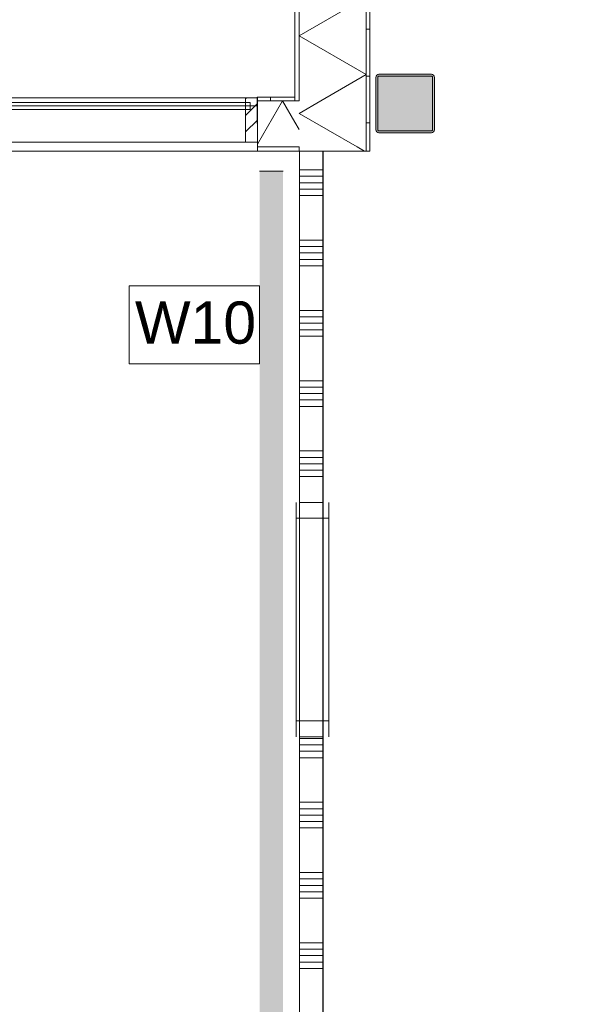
# Model space of a CAD drawing. Header units: millimetres. Extents: x -850 to 154668, y -80411 to 71019.
# Tile 160 of 236: x 29906 to 32303, y 46237 to 50441. Entities that reach past the tile are written whole.
import ezdxf

# ---------------------------------------------------------------- set-up
doc = ezdxf.new("R2010")
doc.units = ezdxf.units.MM
doc.header["$MEASUREMENT"] = 0
doc.linetypes.add('Wipeout_Contour', pattern=[1000, 0, -1000])
for name, color, linetype in [('New_21 Buitenwanden', 7, 'Continuous'), ('New_21 Buitenwanden Doorsnede-arcering', 7, 'Continuous'), ('New_21 Buitenwanden Laagscheidingslijnen', 7, 'Continuous'), ('New_21 Vliesgevels', 7, 'Continuous'), ('New_21 Vliesgevels Afdek-arcering', 7, 'Continuous'), ('New_21 Vliesgevels Doorsnede-arcering', 7, 'Continuous'), ('New_22 NC Binnenwanden', 7, 'Continuous'), ('New_22 NC Binnenwanden Doorsnede-arcering', 7, 'Continuous'), ('New_22 NC Binnenwanden Ramen', 7, 'Continuous'), ('New_23 Vloeren', 7, 'Continuous'), ('New_Info Wandafwerking aanduiding', 7, 'Continuous'), ('New_Info Wandafwerking aanduiding Doorsnede-arcering', 7, 'Continuous'), ('New_Z Ruimtefuncties Zone omranding', 7, 'Continuous'), ('S-COLS-____-OTLN.RVT S', 7, 'Continuous'), ('S-COLS-____-OTLN.RVT S 2D arcering', 7, 'Continuous')]:
    doc.layers.add(name, color=color, linetype=linetype)
doc.styles.add('GENERATED_STYLE_1', font='arial.ttf')

# ---------------------------------------------------------------- blocks, each defined once
blk = doc.blocks.new('Slab_1_1', base_point=(0, 17060))
at = {"layer": 'New_23 Vloeren', "color": 7, "linetype": 'Continuous', "lineweight": 0, "flags": 128}
blk.add_lwpolyline([(0, 17060), (25600, 17060), (25600, 17539.8), (30060, 17539.8), (30060, 0), (44257.3, 0), (99110, 0), (99110, 26125), (78570.2, 26125), (78570.2, 30220), (61804.1, 30220), (61804.1, 33195.8), (50070.2, 33195.8), (50070.2, 36555.1), (42600, 36555.1), (42600, 38994.9), (31200.9, 38994.9), (31200.9, 49880), (25600, 49880), (25600, 70460), (0, 70460)], close=True, dxfattribs=at)
blk = doc.blocks.new('Slab_3_1', base_point=(31200.9, 49880))
at = {"layer": 'New_23 Vloeren', "color": 7, "linetype": 'Continuous', "lineweight": 0, "flags": 128}
blk.add_lwpolyline([(31200.9, 49880), (31200.9, 38994.9), (42600, 38994.9), (42600, 36555.1), (50070.2, 36555.1), (50070.2, 33195.8), (61804.1, 33195.8), (61804.1, 53915), (31400.3, 53915), (31400.3, 49880)], close=True, dxfattribs=at)
blk = doc.blocks.new('*X640')
at = {"layer": 'New_21 Buitenwanden Doorsnede-arcering', "linetype": 'Continuous', "lineweight": 0, "true_color": 0xe9ebeb}
for points in [[(31098.2, 54148.4), (31098.3, 54148.4), (31098.3, 54217.1), (31098.2, 54217.1)], [(31098.2, 53848.4), (31098.3, 53848.4), (31098.3, 53998.4), (31098.2, 53998.4)], [(31098.2, 53548.4), (31098.3, 53548.4), (31098.3, 53698.4), (31098.2, 53698.4)], [(31098.2, 53248.4), (31098.3, 53248.4), (31098.3, 53398.4), (31098.2, 53398.4)], [(31098.2, 52948.4), (31098.3, 52948.4), (31098.3, 53098.4), (31098.2, 53098.4)], [(31098.2, 52648.4), (31098.3, 52648.4), (31098.3, 52798.4), (31098.2, 52798.4)], [(31098.2, 52348.4), (31098.3, 52348.4), (31098.3, 52498.4), (31098.2, 52498.4)], [(31098.2, 52048.4), (31098.3, 52048.4), (31098.3, 52198.4), (31098.2, 52198.4)], [(31098.2, 51748.4), (31098.3, 51748.4), (31098.3, 51898.4), (31098.2, 51898.4)], [(31098.2, 51448.4), (31098.3, 51448.4), (31098.3, 51598.4), (31098.2, 51598.4)], [(31098.2, 51148.4), (31098.3, 51148.4), (31098.3, 51298.4), (31098.2, 51298.4)], [(31098.2, 50848.4), (31098.3, 50848.4), (31098.3, 50998.4), (31098.2, 50998.4)], [(31098.2, 50548.4), (31098.3, 50548.4), (31098.3, 50698.4), (31098.2, 50698.4)], [(31098.2, 50248.4), (31098.3, 50248.4), (31098.3, 50398.4), (31098.2, 50398.4)], [(31098.2, 50095.1), (31098.3, 50095.1), (31098.3, 50098.4), (31098.2, 50098.4)]]:
    blk.add_hatch(color=254, dxfattribs=at).paths.add_polyline_path(points)
blk = doc.blocks.new('*X644')
at = {"layer": 'New_21 Buitenwanden Doorsnede-arcering', "linetype": 'Continuous', "lineweight": 0, "true_color": 0xe9ebeb}
for points in [[(31385.3, 53930), (31385.3, 53848.4), (31385.4, 53848.4), (31385.4, 53930)], [(31385.3, 53548.4), (31385.4, 53548.4), (31385.4, 53698.4), (31385.3, 53698.4)], [(31385.3, 53248.4), (31385.4, 53248.4), (31385.4, 53398.4), (31385.3, 53398.4)], [(31385.3, 52948.4), (31385.4, 52948.4), (31385.4, 53098.4), (31385.3, 53098.4)], [(31385.3, 52648.4), (31385.4, 52648.4), (31385.4, 52798.4), (31385.3, 52798.4)], [(31385.3, 52348.4), (31385.4, 52348.4), (31385.4, 52498.4), (31385.3, 52498.4)], [(31385.3, 52048.4), (31385.4, 52048.4), (31385.4, 52198.4), (31385.3, 52198.4)], [(31385.3, 51748.4), (31385.4, 51748.4), (31385.4, 51898.4), (31385.3, 51898.4)], [(31385.3, 51448.4), (31385.4, 51448.4), (31385.4, 51598.4), (31385.3, 51598.4)], [(31385.3, 51148.4), (31385.4, 51148.4), (31385.4, 51298.4), (31385.3, 51298.4)], [(31385.3, 50848.4), (31385.4, 50848.4), (31385.4, 50998.4), (31385.3, 50998.4)], [(31385.3, 50548.4), (31385.4, 50548.4), (31385.4, 50698.4), (31385.3, 50698.4)], [(31385.3, 50248.4), (31385.4, 50248.4), (31385.4, 50398.4), (31385.3, 50398.4)], [(31385.3, 49948.4), (31385.4, 49948.4), (31385.4, 50098.4), (31385.3, 50098.4)]]:
    blk.add_hatch(color=254, dxfattribs=at).paths.add_polyline_path(points)
blk = doc.blocks.new('*X646')
at = {"layer": 'New_21 Buitenwanden Doorsnede-arcering', "color": 254, "linetype": 'Continuous', "lineweight": 0, "true_color": 0xe9ebeb}
for p, q in [((31250.6, 53930.1), (31385.3, 53852.3)), ((31098.3, 53686.6), (31385.3, 53852.3)), ((31098.3, 53686.6), (31385.3, 53520.9)), ((31098.3, 53355.2), (31385.3, 53520.9)), ((31098.3, 53355.2), (31385.3, 53189.5)), ((31098.3, 53023.8), (31385.3, 53189.5)), ((31098.3, 53023.8), (31385.3, 52858.1)), ((31098.3, 52692.4), (31385.3, 52858.1)), ((31098.3, 52692.4), (31385.3, 52526.8)), ((31098.3, 52361.1), (31385.3, 52526.8)), ((31098.3, 52361.1), (31385.3, 52195.4)), ((31098.3, 52029.7), (31385.3, 52195.4)), ((31098.3, 52029.7), (31385.3, 51864)), ((31098.3, 51698.3), (31385.3, 51864)), ((31098.3, 51698.3), (31385.3, 51532.6)), ((31098.3, 51366.9), (31385.3, 51532.6)), ((31098.3, 51366.9), (31385.3, 51201.2)), ((31098.3, 51035.5), (31385.3, 51201.2)), ((31098.3, 51035.5), (31385.3, 50869.8)), ((31098.3, 50704.1), (31385.3, 50869.8)), ((31098.3, 50704.1), (31385.3, 50538.4)), ((31098.3, 50372.7), (31385.3, 50538.4)), ((31098.3, 50372.7), (31385.3, 50207)), ((31191.6, 50095.2), (31385.3, 50207))]:
    blk.add_line(p, q, dxfattribs=at)
blk = doc.blocks.new('*X647')
at = {"layer": 'New_21 Buitenwanden Doorsnede-arcering', "color": 254, "linetype": 'Continuous', "lineweight": 0, "true_color": 0xe9ebeb}
for q in [(31191.6, 50095.2), (31346, 49898.2)]:
    blk.add_line((31098.3, 50041.3), q, dxfattribs=at)
blk = doc.blocks.new('*X648')
at = {"layer": 'New_21 Buitenwanden Doorsnede-arcering', "color": 254, "linetype": 'Continuous', "lineweight": 0, "true_color": 0xe9ebeb}
blk.add_line((31346, 49898.2), (31377.6, 49880), dxfattribs=at)
blk = doc.blocks.new('Wall_156_1', base_point=(31400.4, 53915))
at = {"layer": 'New_21 Buitenwanden Doorsnede-arcering', "linetype": 'Continuous', "lineweight": 0, "true_color": 0xe9ebeb}
h = blk.add_hatch(dxfattribs=at)
h.set_pattern_fill('930_Lijnen_vert_200_0001', color=254, style=0, pattern_type=2)
h.set_pattern_definition([(1e-14, (0, 0), (0, 200), [])])
h.paths.add_polyline_path([(31385.4, 53915), (31385.4, 49880), (31400.4, 49880), (31400.4, 53915)])
at = {"layer": 'New_21 Buitenwanden', "color": 8, "linetype": 'Continuous', "lineweight": 0, "true_color": 0x778488, "flags": 128}
for points in [[(31080.2, 54235.2), (31080.2, 50095.1)], [(31400.4, 49880), (31400.4, 53915)], [(31080.2, 49880), (31098.2, 49880)], [(31098.2, 49880), (31098.3, 49880)], [(31098.3, 49880), (31385.3, 49880)], [(31385.3, 49880), (31385.4, 49880)], [(31385.4, 49880), (31400.4, 49880)]]:
    blk.add_lwpolyline(points, dxfattribs=at)
at = {"layer": 'New_21 Buitenwanden Laagscheidingslijnen', "color": 8, "linetype": 'Continuous', "lineweight": 0, "true_color": 0x778488}
for p, q in [((31098.2, 54217.1), (31098.2, 50095.1)), ((31098.3, 53930.1), (31098.3, 50095.1)), ((31385.3, 50095.3), (31385.3, 53930.1)), ((31385.4, 49880), (31385.4, 53930)), ((31098.2, 50095.1), (31080.2, 50095.1)), ((31098.3, 50095.1), (31098.2, 50095.1)), ((31385.3, 49898.3), (31385.3, 50095.3)), ((31080.2, 49898), (31098.2, 49898)), ((31098.2, 49898.1), (31098.3, 49898.1)), ((31098.2, 49898), (31098.2, 49880)), ((31098.3, 49898.1), (31098.3, 49880)), ((31385.3, 49880), (31385.3, 49898.3))]:
    blk.add_line(p, q, dxfattribs=at)
at = {"layer": 'New_21 Buitenwanden', "color": 8, "lineweight": 0, "true_color": 0x778488}
for name in ['*X640', '*X646', '*X644', '*X647', '*X648']:
    blk.add_blockref(name, (0, 0), dxfattribs=at)
blk = doc.blocks.new('Curtain Wall_87_1')
at = {"layer": 'New_21 Vliesgevels', "color": 1, "linetype": 'Continuous', "lineweight": 0}
blk.add_line((30920.2, 50107.9), (30920.2, 49917.9), dxfattribs=at)
at = {"color": 254, "linetype": 'Wipeout_Contour', "lineweight": 0, "ltscale": 233901.896817}
blk.add_wipeout([(29520.2, 50087.9), (29520.2, 50057.9), (30870.2, 50057.9), (30870.2, 50087.9)], dxfattribs=at).dxf.layer = 'New_21 Vliesgevels Afdek-arcering'
at = {"color": 254, "linetype": 'Wipeout_Contour', "lineweight": 0, "ltscale": 233987.535151}
blk.add_wipeout([(29520.2, 50087.9), (30870.2, 50087.9), (30870.2, 50107.9), (29520.2, 50107.9)], dxfattribs=at).dxf.layer = 'New_21 Vliesgevels Afdek-arcering'
at = {"color": 254, "linetype": 'Wipeout_Contour', "lineweight": 0, "ltscale": 233610.850159}
blk.add_wipeout([(30870.2, 50057.9), (29520.2, 50057.9), (29520.2, 49917.9), (30870.2, 49917.9)], dxfattribs=at).dxf.layer = 'New_21 Vliesgevels Afdek-arcering'
at = {"layer": 'New_21 Vliesgevels Doorsnede-arcering', "linetype": 'Continuous', "lineweight": 0, "true_color": 0x000000}
h = blk.add_hatch(dxfattribs=at)
h.set_pattern_fill('505_Aluminium_0001', color=18, style=0, pattern_type=2)
h.set_pattern_definition([(45, (0, 0), (-176.7767, 176.7767), []), (45, (-35.36, 35.36), (-176.7767, 176.7767), []), (45, (-70.7, 70.7), (-176.7767, 176.7767), [])])
h.paths.add_polyline_path([(30890.2, 50057.9), (30870.2, 50057.9), (30870.2, 49917.9), (30920.2, 49917.9), (30920.2, 50107.9), (30870.2, 50107.9), (30870.2, 50087.9), (30890.2, 50087.9)])
at = {"layer": 'New_21 Vliesgevels', "color": 1, "linetype": 'Continuous', "lineweight": 0}
for p, q in [((30920.2, 50072.9), (29495.2, 50072.9)), ((30870.2, 50107.9), (30870.2, 50087.9)), ((30920.2, 50107.9), (30870.2, 50107.9)), ((30890.2, 50087.9), (30870.2, 50087.9)), ((30890.2, 50087.9), (30890.2, 50057.9)), ((30870.2, 50057.9), (30870.2, 49917.9)), ((30890.2, 50057.9), (30870.2, 50057.9)), ((30920.2, 49917.9), (30870.2, 49917.9))]:
    blk.add_line(p, q, dxfattribs=at)
at = {"layer": 'New_21 Vliesgevels', "color": 1, "linetype": 'Continuous', "lineweight": 0, "flags": 128}
for points in [[(29520.2, 50107.9), (30870.2, 50107.9)], [(30870.2, 50087.9), (29520.2, 50087.9)], [(30870.2, 50057.9), (30870.2, 50087.9)], [(30870.2, 50057.9), (29520.2, 50057.9)], [(29520.2, 49917.9), (30870.2, 49917.9)]]:
    blk.add_lwpolyline(points, dxfattribs=at)
blk = doc.blocks.new('*X1292')
at = {"layer": 'New_22 NC Binnenwanden Doorsnede-arcering', "color": 254, "linetype": 'Continuous', "lineweight": 0, "true_color": 0xe9ebeb}
for p, q in [((31200.4, 49800), (31100.4, 49800)), ((31200.4, 49772.6), (31100.4, 49772.6)), ((31200.4, 49745.1), (31100.4, 49745.1)), ((31200.4, 49717.7), (31100.4, 49717.7)), ((31200.4, 49690.3), (31100.4, 49690.3)), ((31200.4, 49500), (31100.4, 49500)), ((31200.4, 49472.6), (31100.4, 49472.6)), ((31200.4, 49445.1), (31100.4, 49445.1)), ((31200.4, 49417.7), (31100.4, 49417.7)), ((31200.4, 49390.3), (31100.4, 49390.3)), ((31200.4, 49200), (31100.4, 49200)), ((31200.4, 49172.6), (31100.4, 49172.6)), ((31200.4, 49145.1), (31100.4, 49145.1)), ((31200.4, 49117.7), (31100.4, 49117.7)), ((31200.4, 49090.3), (31100.4, 49090.3)), ((31200.4, 48900), (31100.4, 48900)), ((31200.4, 48872.6), (31100.4, 48872.6)), ((31200.4, 48845.1), (31100.4, 48845.1)), ((31200.4, 48817.7), (31100.4, 48817.7)), ((31200.4, 48790.3), (31100.4, 48790.3)), ((31200.4, 48600), (31100.4, 48600)), ((31200.4, 48572.6), (31100.4, 48572.6)), ((31200.4, 48545.1), (31100.4, 48545.1)), ((31200.4, 48517.7), (31100.4, 48517.7)), ((31200.4, 48490.3), (31100.4, 48490.3))]:
    blk.add_line(p, q, dxfattribs=at)
blk = doc.blocks.new('*X1293')
at = {"layer": 'New_22 NC Binnenwanden Doorsnede-arcering', "color": 254, "linetype": 'Continuous', "lineweight": 0, "true_color": 0xe9ebeb}
for p, q in [((31200.4, 47372.6), (31100.4, 47372.6)), ((31200.4, 47345.1), (31100.4, 47345.1)), ((31200.4, 47317.7), (31100.4, 47317.7)), ((31200.4, 47290.3), (31100.4, 47290.3)), ((31200.4, 47100), (31100.4, 47100)), ((31200.4, 47072.6), (31100.4, 47072.6)), ((31200.4, 47045.1), (31100.4, 47045.1)), ((31200.4, 47017.7), (31100.4, 47017.7)), ((31200.4, 46990.3), (31100.4, 46990.3)), ((31200.4, 46800), (31100.4, 46800)), ((31200.4, 46772.6), (31100.4, 46772.6)), ((31200.4, 46745.1), (31100.4, 46745.1)), ((31200.4, 46717.7), (31100.4, 46717.7)), ((31200.4, 46690.3), (31100.4, 46690.3)), ((31200.4, 46500), (31100.4, 46500)), ((31200.4, 46472.6), (31100.4, 46472.6)), ((31200.4, 46445.1), (31100.4, 46445.1)), ((31200.4, 46417.7), (31100.4, 46417.7)), ((31200.4, 46390.3), (31100.4, 46390.3)), ((31200.4, 46200), (31100.4, 46200)), ((31200.4, 46172.6), (31100.4, 46172.6)), ((31200.4, 46145.1), (31100.4, 46145.1)), ((31200.4, 46117.7), (31100.4, 46117.7)), ((31200.4, 46090.3), (31100.4, 46090.3))]:
    blk.add_line(p, q, dxfattribs=at)
blk = doc.blocks.new('R1 22_3')
at = {"layer": 'New_22 NC Binnenwanden Ramen', "color": 1, "linetype": 'Continuous', "lineweight": 0}
for p, q in [((-500, 0), (-433, 0)), ((-433, 0), (-433, -139)), ((-433, 0), (433, 0)), ((433, -139), (433, 0)), ((433, 0), (500, 0)), ((-433, -139), (-500, -139)), ((433, -139), (-433, -139)), ((500, -139), (433, -139))]:
    blk.add_line(p, q, dxfattribs=at)
at = {"layer": 'New_22 NC Binnenwanden Ramen', "color": 9, "linetype": 'Continuous', "lineweight": 0}
for p, q in [((-500, -14), (500, -14)), ((-500, -114), (500, -114))]:
    blk.add_line(p, q, dxfattribs=at)
at = {"layer": 'New_22 NC Binnenwanden Ramen', "color": 7, "linetype": 'Continuous', "lineweight": 0}
for p, q in [((-500, -14), (-500, -114)), ((-500, -14), (-500, -114)), ((500, -14), (500, -114)), ((500, -14), (500, -114))]:
    blk.add_line(p, q, dxfattribs=at)
blk = doc.blocks.new('Wall_214_1', base_point=(31100.4, 44805))
at = {"layer": 'New_22 NC Binnenwanden', "color": 8, "linetype": 'Continuous', "lineweight": 0, "true_color": 0x778488}
for p, q in [((31100.4, 48380), (31200.4, 48380)), ((31100.4, 47380), (31200.4, 47380))]:
    blk.add_line(p, q, dxfattribs=at)
at = {"layer": 'New_22 NC Binnenwanden', "color": 8, "linetype": 'Continuous', "lineweight": 0, "true_color": 0x778488, "flags": 128}
for points in [[(31100.4, 49880), (31200.4, 49880.1)], [(31100.4, 49880), (31100.4, 48380)], [(31200.4, 48380), (31200.4, 49880.1)], [(31100.4, 47380), (31100.4, 45935)], [(31200.4, 44905), (31200.4, 47380)]]:
    blk.add_lwpolyline(points, dxfattribs=at)
at = {"layer": 'New_22 NC Binnenwanden', "color": 8, "lineweight": 0, "true_color": 0x778488}
for name in ['*X1292', '*X1293']:
    blk.add_blockref(name, (0, 0), dxfattribs=at)
at = {"layer": 'New_22 NC Binnenwanden Ramen', "color": 1, "linetype": 'Continuous', "lineweight": 0, "xscale": -1, "zscale": 1000, "rotation": 90}
blk.add_blockref('R1 22_3', (31086.4, 47880), dxfattribs=at)
blk = doc.blocks.new('*X1368')
at = {"layer": 'New_21 Buitenwanden Doorsnede-arcering', "linetype": 'Continuous', "lineweight": 0, "true_color": 0xe9ebeb}
blk.add_hatch(color=254, dxfattribs=at).paths.add_polyline_path([(30920.2, 49898), (30920.2, 49897.9), (31029.1, 49898), (31029.1, 49898.1)])
blk = doc.blocks.new('*X1369')
at = {"layer": 'New_21 Buitenwanden Doorsnede-arcering', "linetype": 'Continuous', "lineweight": 0, "true_color": 0xe9ebeb}
blk.add_hatch(color=254, dxfattribs=at).paths.add_polyline_path([(30920.1, 50095.1), (30920.1, 50095), (31029.1, 50095.1), (31029.1, 50095.2)])
blk = doc.blocks.new('*X1370')
at = {"layer": 'New_21 Buitenwanden Doorsnede-arcering', "color": 254, "linetype": 'Continuous', "lineweight": 0, "true_color": 0xe9ebeb}
for p in [(30920.2, 49909.8), (31080.2, 50003.1)]:
    blk.add_line(p, (31027, 50095.1), dxfattribs=at)
blk = doc.blocks.new('*X1371')
at = {"layer": 'New_21 Buitenwanden Doorsnede-arcering', "color": 254, "linetype": 'Continuous', "lineweight": 0, "true_color": 0xe9ebeb}
blk.add_line((31098.2, 49972), (31080.2, 50003.1), dxfattribs=at)
blk = doc.blocks.new('*X1373')
at = {"layer": 'New_21 Buitenwanden Doorsnede-arcering', "color": 254, "linetype": 'Continuous', "lineweight": 0, "true_color": 0xe9ebeb}
blk.add_line((31098.3, 49971.8), (31098.2, 49972), dxfattribs=at)
blk = doc.blocks.new('Wall_230_1', base_point=(31400.4, 49880.2))
at = {"layer": 'New_21 Buitenwanden Doorsnede-arcering', "linetype": 'Continuous', "lineweight": 0, "true_color": 0xe9ebeb}
h = blk.add_hatch(dxfattribs=at)
h.set_pattern_fill('930_Lijnen_vert_200_0001', color=254, style=0, pattern_type=2)
h.set_pattern_definition([(90.0268, (0, 0), (200, 0.0936), [])])
h.paths.add_polyline_path([(31080.2, 50110.2), (30920.1, 50110.1), (30920.1, 50095.1), (31080.2, 50095.2)])
at = {"layer": 'New_21 Buitenwanden', "color": 8, "linetype": 'Continuous', "lineweight": 0, "true_color": 0x778488, "flags": 128}
for points in [[(31080.2, 50110.2), (30920.1, 50110.1)], [(30920.1, 50095.1), (30920.1, 50110.1)], [(31080.2, 50095.2), (31080.2, 50110.2)], [(30920.1, 50095), (30920.1, 50095.1)], [(30920.2, 49898), (30920.1, 50095)], [(31080.2, 50095.1), (31080.2, 50095.2)], [(30920.2, 49897.9), (30920.2, 49898)], [(30920.2, 49879.9), (30920.2, 49897.9)], [(30920.2, 49879.9), (31080.2, 49880)]]:
    blk.add_lwpolyline(points, dxfattribs=at)
at = {"layer": 'New_21 Buitenwanden Laagscheidingslijnen', "color": 8, "linetype": 'Continuous', "lineweight": 0, "true_color": 0x778488}
for p, q in [((31080.2, 50095.2), (30920.1, 50095.1)), ((31080.2, 50095.1), (30920.1, 50095)), ((31098.2, 50095.1), (31080.2, 50095.1)), ((31098.3, 50095.1), (31098.2, 50095.1)), ((30920.2, 49898), (31080.2, 49898.1)), ((30920.2, 49897.9), (31080.2, 49898)), ((31080.2, 49898.1), (31098.2, 49898.1)), ((31080.2, 49898), (31098.2, 49898)), ((31098.2, 49898.1), (31098.3, 49898.1))]:
    blk.add_line(p, q, dxfattribs=at)
at = {"layer": 'New_21 Buitenwanden', "color": 8, "lineweight": 0, "true_color": 0x778488}
for name in ['*X1369', '*X1370', '*X1371', '*X1373', '*X1368']:
    blk.add_blockref(name, (0, 0), dxfattribs=at)
blk = doc.blocks.new('Column 49[49]_1', base_point=(0.5, 3))
at = {"layer": 'S-COLS-____-OTLN.RVT S 2D arcering', "linetype": 'Continuous', "lineweight": 0, "true_color": 0x778488}
h = blk.add_hatch(color=8, dxfattribs=at)
h.paths.add_polyline_path([(31425.9, 49971), (31426.9, 49966), (31429.7, 49961.8), (31433.9, 49959), (31438.9, 49958), (31662.9, 49958), (31667.9, 49959), (31672.1, 49961.8), (31674.9, 49966), (31675.9, 49971), (31675.9, 50195), (31674.9, 50199.9), (31672.1, 50204.2), (31667.9, 50207), (31662.9, 50208), (31438.9, 50208), (31433.9, 50207), (31429.7, 50204.2), (31426.9, 50199.9), (31425.9, 50195)])
h.paths.add_polyline_path([(31662.9, 49966), (31438.9, 49966), (31437, 49966.3), (31435.4, 49967.4), (31434.3, 49969), (31433.9, 49971), (31433.9, 50195), (31434.3, 50196.9), (31435.4, 50198.5), (31437, 50199.6), (31438.9, 50200), (31662.9, 50200), (31664.8, 50199.6), (31666.4, 50198.5), (31667.5, 50196.9), (31667.9, 50195), (31667.9, 49971), (31667.5, 49969), (31666.4, 49967.4), (31664.8, 49966.3)], flags=0)
blk.add_hatch(color=8, dxfattribs=at).paths.add_polyline_path([(31662.9, 50200), (31438.9, 50200), (31437, 50199.6), (31435.4, 50198.5), (31434.3, 50196.9), (31433.9, 50195), (31433.9, 49971), (31434.3, 49969), (31435.4, 49967.4), (31437, 49966.3), (31438.9, 49966), (31662.9, 49966), (31664.8, 49966.3), (31666.4, 49967.4), (31667.5, 49969), (31667.9, 49971), (31667.9, 50195), (31667.5, 50196.9), (31666.4, 50198.5), (31664.8, 50199.6)])
at = {"layer": 'S-COLS-____-OTLN.RVT S', "color": 1, "linetype": 'Continuous', "lineweight": 0}
for p, q in [((31426.9, 50199.9), (31425.9, 50195)), ((31425.9, 50195), (31425.9, 49971)), ((31429.7, 50204.2), (31426.9, 50199.9)), ((31433.9, 50207), (31429.7, 50204.2)), ((31438.9, 50208), (31433.9, 50207)), ((31433.9, 50195), (31434.3, 50196.9)), ((31433.9, 49971), (31433.9, 50195)), ((31434.3, 50196.9), (31435.4, 50198.5)), ((31435.4, 50198.5), (31437, 50199.6)), ((31437, 50199.6), (31438.9, 50200)), ((31662.9, 50208), (31438.9, 50208)), ((31438.9, 50200), (31662.9, 50200)), ((31667.9, 50207), (31662.9, 50208)), ((31662.9, 50200), (31664.8, 50199.6)), ((31664.8, 50199.6), (31666.4, 50198.5)), ((31666.4, 50198.5), (31667.5, 50196.9)), ((31667.5, 50196.9), (31667.9, 50195)), ((31672.1, 50204.2), (31667.9, 50207)), ((31667.9, 50195), (31667.9, 49971)), ((31674.9, 50199.9), (31672.1, 50204.2)), ((31675.9, 50195), (31674.9, 50199.9)), ((31675.9, 49971), (31675.9, 50195)), ((31425.9, 49971), (31426.9, 49966)), ((31426.9, 49966), (31429.7, 49961.8)), ((31429.7, 49961.8), (31433.9, 49959)), ((31434.3, 49969), (31433.9, 49971)), ((31433.9, 49959), (31438.9, 49958)), ((31435.4, 49967.4), (31434.3, 49969)), ((31437, 49966.3), (31435.4, 49967.4)), ((31438.9, 49966), (31437, 49966.3)), ((31662.9, 49966), (31438.9, 49966)), ((31438.9, 49958), (31662.9, 49958)), ((31664.8, 49966.3), (31662.9, 49966)), ((31662.9, 49958), (31667.9, 49959)), ((31666.4, 49967.4), (31664.8, 49966.3)), ((31667.5, 49969), (31666.4, 49967.4)), ((31667.9, 49971), (31667.5, 49969)), ((31667.9, 49959), (31672.1, 49961.8)), ((31672.1, 49961.8), (31674.9, 49966)), ((31674.9, 49966), (31675.9, 49971))]:
    blk.add_line(p, q, dxfattribs=at)
blk = doc.blocks.new('Wall_728_1', base_point=(31029.8, 46052.4))
at = {"layer": 'New_Info Wandafwerking aanduiding Doorsnede-arcering', "linetype": 'Continuous', "lineweight": 0}
blk.add_hatch(color=1, dxfattribs=at).paths.add_polyline_path([(31029.8, 46052.4), (31029.8, 49793.9), (30929.8, 49793.9), (30929.8, 46052.4)])
at = {"layer": 'New_Info Wandafwerking aanduiding', "color": 9, "linetype": 'Continuous', "lineweight": 0, "flags": 128}
for points in [[(31029.8, 49793.9), (30929.8, 49793.9)], [(31029.8, 46052.4), (30929.8, 46052.4)]]:
    blk.add_lwpolyline(points, dxfattribs=at)

msp = doc.modelspace()

# ---------------------------------------------------------------- linework, layer by layer
at = {"layer": 'New_Info Wandafwerking aanduiding', "color": 9, "linetype": 'Continuous', "lineweight": 0, "flags": 128}
msp.add_lwpolyline([(30373, 49304.6), (30929.8, 49304.6), (30929.8, 48971.7), (30373, 48971.7)], close=True, dxfattribs=at)
at = {"layer": 'New_Z Ruimtefuncties Zone omranding', "color": 93, "linetype": 'Continuous', "lineweight": 0, "true_color": 0x55d03c, "flags": 128}
msp.add_lwpolyline([(31675.3, 53630), (31400.4, 53630), (31400.4, 49880), (31200.8, 49880), (31200.8, 44905.9), (32550.7, 44905.9), (32550.7, 49400.2), (34600, 49400.2), (34600, 53905), (31675.3, 53905)], close=True, dxfattribs=at)
at = {"layer": 'New_Z Ruimtefuncties Zone omranding', "color": 41, "linetype": 'Continuous', "lineweight": 0, "true_color": 0xffeeaa, "flags": 128}
msp.add_lwpolyline([(25920.2, 45935), (31100.8, 45935), (31100.8, 49880), (25920.2, 49880)], close=True, dxfattribs=at)

# ---------------------------------------------------------------- block references
at = {"layer": 'New_21 Buitenwanden', "color": 8, "lineweight": 0, "true_color": 0x778488}
msp.add_blockref('Wall_156_1', (31400.4, 53915), dxfattribs=at)
at = {"layer": 'New_22 NC Binnenwanden', "color": 8, "lineweight": 0, "true_color": 0x778488}
msp.add_blockref('Wall_214_1', (31100.4, 44805), dxfattribs=at)
at = {"layer": 'New_23 Vloeren', "color": 7, "linetype": 'Continuous', "lineweight": 0}
for name, p in [('Slab_1_1', (0, 17060)), ('Slab_3_1', (31200.9, 49880))]:
    msp.add_blockref(name, p, dxfattribs=at)
at = {"layer": 'New_Info Wandafwerking aanduiding', "color": 1, "lineweight": 0}
msp.add_blockref('Wall_728_1', (31029.8, 46052.4), dxfattribs=at)
at = {"layer": 'S-COLS-____-OTLN.RVT S', "color": 1, "linetype": 'Continuous', "lineweight": 0}
msp.add_blockref('Column 49[49]_1', (0.5, 3), dxfattribs=at)

# ---------------------------------------------------------------- texts
at = {"layer": 'New_Info Wandafwerking aanduiding', "color": 2, "linetype": 'Continuous', "lineweight": 0, "insert": (30398, 49055.5), "char_height": 180, "attachment_point": 7, "style": 'GENERATED_STYLE_1'}
msp.add_mtext('\\A1;{\\pql;\\fArial|b0|i0|c0|p38;W10}', dxfattribs=at)

# ---------------------------------------------------------------- next in the draw order: block references
at = {"layer": 'New_21 Vliesgevels', "linetype": 'Continuous', "lineweight": 0}
msp.add_blockref('Curtain Wall_87_1', (0, 0), dxfattribs=at)

# ---------------------------------------------------------------- next in the draw order: block references
at = {"layer": 'New_21 Buitenwanden', "color": 8, "lineweight": 0, "true_color": 0x778488}
msp.add_blockref('Wall_230_1', (31400.4, 49880.2), dxfattribs=at)

doc.saveas('drawing.dxf')
